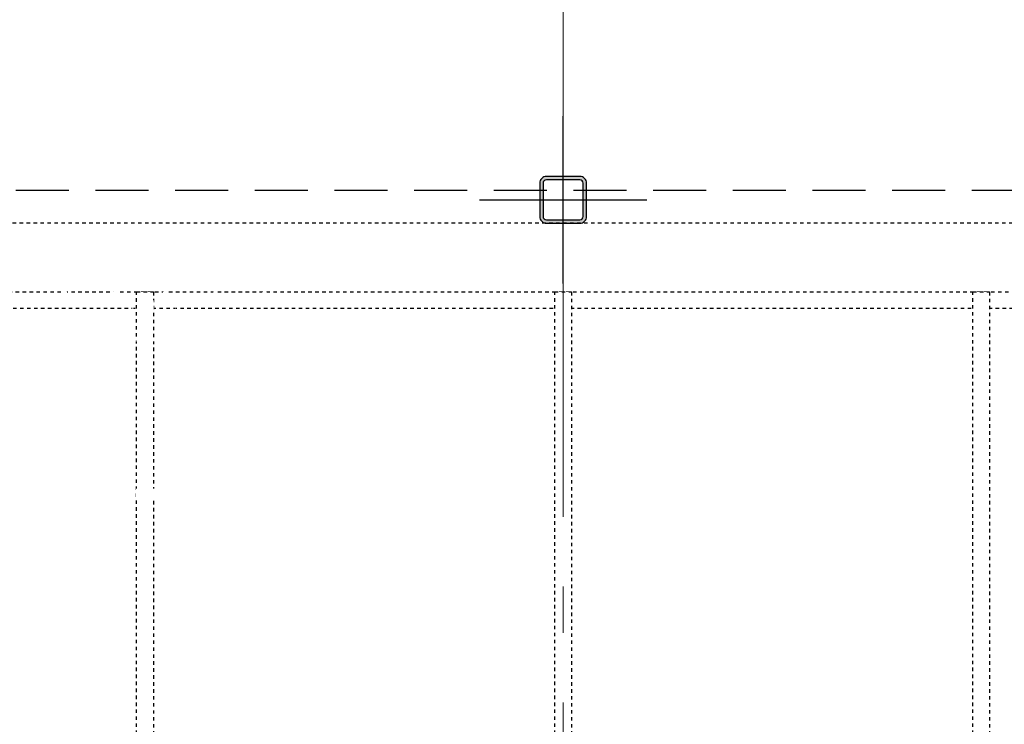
# Model space of a CAD drawing. Header units: millimetres. Extents: x -38031 to 123247, y -16330 to 129979.
# Tile 144 of 148: x 56485 to 59429, y 27953 to 30058. Entities that reach past the tile are written whole.
import ezdxf

# ---------------------------------------------------------------- set-up
doc = ezdxf.new("R2010")
doc.units = ezdxf.units.MM
doc.header["$LTSCALE"] = 50
for name, pattern in [('HIDDEN2', [4.7625, 3.175, -1.5875]), ('STYLE_01', [0.41664, 0.20828, -0.20836]), ('STYLE_11', [5, 3.888855, -0.416718, 0.277786, -0.416641])]:
    doc.linetypes.add(name, pattern=pattern)
for name, color, linetype in [('AL$1A---_ALGEMEEN', 8, 'Continuous'), ('AM$1A---_ARCERING', 8, 'Continuous'), ('BOUWKUNDIG', 8, 'Continuous'), ('EL6121--', 3, 'Continuous')]:
    doc.layers.add(name, color=color, linetype=linetype)
doc.layers.add('stramien', color=1, linetype='STYLE_11', lineweight=15)

# ---------------------------------------------------------------- blocks, each defined once
blk = doc.blocks.new('Group-36')
at = {"layer": 'AL$1A---_ALGEMEEN', "color": 0, "linetype": 'STYLE_01'}
blk.add_lwpolyline([(-13012, 670), (17489, 670), (17489, 620), (-13012, 620)], close=True, dxfattribs=at)
at = {"color": 0, "linetype": 'STYLE_01'}
for points in [[(474, 670), (524, 670), (524, -2630), (474, -2630)], [(1724, 670), (1774, 670), (1774, -2630), (1724, -2630)], [(2974, 670), (3024, 670), (3024, -2630), (2974, -2630)]]:
    blk.add_wipeout(points, dxfattribs=at).dxf.layer = 'AL$1A---_ALGEMEEN'
at = {"layer": 'AL$1A---_ALGEMEEN', "color": 0, "linetype": 'STYLE_01'}
for points in [[(474, 670), (524, 670), (524, -2630), (474, -2630)], [(1724, 670), (1774, 670), (1774, -2630), (1724, -2630)], [(2974, 670), (3024, 670), (3024, -2630), (2974, -2630)]]:
    blk.add_lwpolyline(points, close=True, dxfattribs=at)
blk = doc.blocks.new('Group-37')
at = {"layer": 'AL$1A---_ALGEMEEN', "color": 0, "linetype": 'STYLE_01'}
blk.add_lwpolyline([(-32058.8, 13774.8), (13071.2, 13774.8), (13071.2, 874.8), (-32058.8, 874.8)], close=True, dxfattribs=at)
blk = doc.blocks.new('Group-38')
at = {"layer": 'AL$1A---_ALGEMEEN', "color": 0}
for name in ['Group-37', 'Group-36']:
    blk.add_blockref(name, (0, 0), dxfattribs=at)
blk = doc.blocks.new('sk-141')
at = {"layer": 'AM$1A---_ARCERING', "linetype": 'Continuous', "lineweight": 0}
h = blk.add_hatch(color=256, dxfattribs=at)
edge = h.paths.add_edge_path()
edge.add_line((-50, -70), (50, -70))
edge.add_arc((50, -50), 20, 270, 360)
edge.add_line((70, -50), (70, 50))
edge.add_arc((50, 50), 20, 0, 90)
edge.add_line((50, 70), (-50, 70))
edge.add_arc((-50, 50), 20, 90, 180)
edge.add_line((-70, 50), (-70, -50))
edge.add_arc((-50, -50), 20, 180, 270)
edge = h.paths.add_edge_path(flags=16)
edge.add_line((-50, -60), (50, -60))
edge.add_arc((50, -50), 10, 270, 360)
edge.add_line((60, -50), (60, 50))
edge.add_arc((50, 50), 10, 0, 90)
edge.add_line((50, 60), (-50, 60))
edge.add_arc((-50, 50), 10, 90, 180)
edge.add_line((-60, 50), (-60, -50))
edge.add_arc((-50, -50), 10, 180, 270)
at = {"layer": 'AL$1A---_ALGEMEEN', "color": 0}
for p, q in [((0, 250), (0, -250)), ((-250, 0), (250, 0))]:
    blk.add_line(p, q, dxfattribs=at)
at = {"layer": 'AL$1A---_ALGEMEEN', "color": 0, "flags": 128}
blk.add_lwpolyline([(-50, -70), (50, -70, 0.414214), (70, -50), (70, 50, 0.414214), (50, 70), (-50, 70, 0.414214), (-70, 50), (-70, -50, 0.414214), (-50, -70, 0.414214)], format="xyb", dxfattribs=at)
blk.add_lwpolyline([(-50, -60), (50, -60, 0.414214), (60, -50), (60, 50, 0.414214), (50, 60), (-50, 60, 0.414214), (-60, 50), (-60, -50, 0.414214)], format="xyb", close=True, dxfattribs=at)
blk = doc.blocks.new('200254 W 210 11-06-2007')
for points in [[(20421.2, 4134.7), (20422.6, 4134.7), (20422.6, 4131.5), (20421.2, 4131.5)], [(20624.9, 4137.2), (20624.9, 4112.8), (20623.5, 4112.8), (20623.5, 4138.6), (20625.3, 4138.6), (20625.3, 4137.2)], [(20661.4, 4137.2), (20660, 4137.2), (20660, 4112.8), (20661.4, 4112.8)], [(20679.5, 4137.2), (20678.1, 4137.2), (20678.1, 4112.8), (20679.5, 4112.8)], [(20697.7, 4137.2), (20696.3, 4137.2), (20696.3, 4112.8), (20697.7, 4112.8)], [(20372.7, 4077.4), (20397.3, 4103.3), (20395.5, 4105), (20371.7, 4079.9), (20346.4, 4079.9), (20346.4, 4077.4)], [(20426.4, 3942.3), (20428, 3942.3), (20428, 3939.3), (20426.4, 3939.3)]]:
    blk.add_wipeout(points).dxf.layer = 'AL$1A---_ALGEMEEN'
at = {"linetype": 'Continuous'}
for points in [[(20611.3, 3180), (20605.2, 3179.4), (20605.2, 3059.4), (20611.3, 3060)], [(20536.1, 3051.5), (20542.1, 3052.1), (20542.1, 3172.2), (20536.1, 3171.6)]]:
    blk.add_wipeout(points, dxfattribs=at).dxf.layer = 'AL$1A---_ALGEMEEN'
for points in [[(20456.9, 4169.6), (20414.8, 4125.3), (20416.6, 4123.5), (20459.4, 4168.6), (20459.4, 4193.9), (20456.9, 4193.9)], [(20415.9, 3942.3), (20417.4, 3942.3), (20417.4, 3939.3), (20415.9, 3939.3)], [(20609.4, 3179.3), (20608.2, 3179.3), (20608.2, 3115.3), (20609.4, 3115.3)], [(20537.9, 3107.5), (20539.1, 3107.5), (20539.1, 3171.5), (20537.9, 3171.5)]]:
    blk.add_wipeout(points).dxf.layer = 'AL$1A---_ALGEMEEN'
at = {"lineweight": 30}
blk.add_wipeout([(20417.4, 4193.9), (20418.8, 4193.9), (20418.8, 4164.3), (20417.4, 4164.3)], dxfattribs=at).dxf.layer = 'AL$1A---_ALGEMEEN'
blk.add_wipeout([(20541.4, 3177.2), (20604, 3184.2), (20604.6, 3179.3), (20542, 3172.2)]).dxf.layer = 'AL$1A---_ALGEMEEN'
blk.add_wipeout([(20442.9, 4191.7), (20442.9, 4193.7), (20440.9, 4193.7), (20424.7, 4193.7), (20422.7, 4193.7), (20422.7, 4191.7)]).dxf.layer = 'AL$1A---_ALGEMEEN'
at = {"layer": 'AL$1A---_ALGEMEEN'}
blk.add_blockref('Group-38', (20162, 3587.4), dxfattribs=at)
at = {"layer": 'stramien', "ltscale": 10}
blk.add_line((21911, -38914.6), (21911, 22365.4), dxfattribs=at)
at = {"layer": 'AL$1A---_ALGEMEEN', "rotation": 90}
blk.add_blockref('sk-141', (21911, 4532.4), dxfattribs=at)
at = {"linetype": 'Continuous'}
for points in [[(20507.2, 4282.2), (20507.2, 4281.5), (20507.1, 4280.8), (20506.9, 4280.1), (20506.7, 4279.5), (20506.4, 4278.9), (20506.1, 4278.3), (20505.7, 4277.7), (20505.2, 4277.2), (20504.7, 4276.8), (20504.1, 4276.4), (20503.5, 4276), (20502.9, 4275.7), (20502.3, 4275.5), (20501.6, 4275.3), (20500.9, 4275.2), (20500.2, 4275.2), (20499.6, 4275.2), (20498.9, 4275.3), (20498.2, 4275.5), (20497.6, 4275.7), (20496.9, 4276), (20496.4, 4276.4), (20495.8, 4276.8), (20495.3, 4277.2), (20494.8, 4277.7), (20494.4, 4278.3), (20494.1, 4278.9), (20493.8, 4279.5), (20493.6, 4280.1), (20493.4, 4280.8), (20493.3, 4281.5), (20493.2, 4282.2), (20493.3, 4282.9), (20493.4, 4283.5), (20493.6, 4284.2), (20493.8, 4284.9), (20494.1, 4285.5), (20494.4, 4286.1), (20494.8, 4286.6), (20495.3, 4287.1), (20495.8, 4287.6), (20496.4, 4288), (20496.9, 4288.4), (20497.6, 4288.6), (20498.2, 4288.9), (20498.9, 4289), (20499.6, 4289.1), (20500.2, 4289.2), (20500.9, 4289.1), (20501.6, 4289), (20502.3, 4288.9), (20502.9, 4288.6), (20503.5, 4288.4), (20504.1, 4288), (20504.7, 4287.6), (20505.2, 4287.1), (20505.7, 4286.6), (20506.1, 4286.1), (20506.4, 4285.5), (20506.7, 4284.9), (20506.9, 4284.2), (20507.1, 4283.5), (20507.2, 4282.9)], [(20428.5, 4253.6), (20428.5, 4252.9), (20428.4, 4252.2), (20428.2, 4251.6), (20428, 4250.9), (20427.7, 4250.3), (20427.4, 4249.7), (20427, 4249.2), (20426.5, 4248.6), (20426, 4248.2), (20425.4, 4247.8), (20424.8, 4247.4), (20424.2, 4247.1), (20423.6, 4246.9), (20422.9, 4246.7), (20422.2, 4246.6), (20421.5, 4246.6), (20420.9, 4246.6), (20420.2, 4246.7), (20419.5, 4246.9), (20418.9, 4247.1), (20418.2, 4247.4), (20417.7, 4247.8), (20417.1, 4248.2), (20416.6, 4248.6), (20416.1, 4249.2), (20415.7, 4249.7), (20415.4, 4250.3), (20415.1, 4250.9), (20414.9, 4251.6), (20414.7, 4252.2), (20414.6, 4252.9), (20414.5, 4253.6), (20414.6, 4254.3), (20414.7, 4255), (20414.9, 4255.6), (20415.1, 4256.3), (20415.4, 4256.9), (20415.7, 4257.5), (20416.1, 4258), (20416.6, 4258.5), (20417.1, 4259), (20417.7, 4259.4), (20418.2, 4259.8), (20418.9, 4260.1), (20419.5, 4260.3), (20420.2, 4260.5), (20420.9, 4260.6), (20421.5, 4260.6), (20422.2, 4260.6), (20422.9, 4260.5), (20423.6, 4260.3), (20424.2, 4260.1), (20424.8, 4259.8), (20425.4, 4259.4), (20426, 4259), (20426.5, 4258.5), (20427, 4258), (20427.4, 4257.5), (20427.7, 4256.9), (20428, 4256.3), (20428.2, 4255.6), (20428.4, 4255), (20428.5, 4254.3)], [(20878.5, 4253.6), (20878.5, 4252.9), (20878.4, 4252.2), (20878.2, 4251.6), (20878, 4250.9), (20877.7, 4250.3), (20877.4, 4249.7), (20877, 4249.2), (20876.5, 4248.6), (20876, 4248.2), (20875.4, 4247.8), (20874.8, 4247.4), (20874.2, 4247.1), (20873.6, 4246.9), (20872.9, 4246.7), (20872.2, 4246.6), (20871.5, 4246.6), (20870.9, 4246.6), (20870.2, 4246.7), (20869.5, 4246.9), (20868.9, 4247.1), (20868.2, 4247.4), (20867.7, 4247.8), (20867.1, 4248.2), (20866.6, 4248.6), (20866.1, 4249.2), (20865.7, 4249.7), (20865.4, 4250.3), (20865.1, 4250.9), (20864.9, 4251.6), (20864.7, 4252.2), (20864.6, 4252.9), (20864.5, 4253.6), (20864.6, 4254.3), (20864.7, 4255), (20864.9, 4255.6), (20865.1, 4256.3), (20865.4, 4256.9), (20865.7, 4257.5), (20866.1, 4258), (20866.6, 4258.5), (20867.1, 4259), (20867.7, 4259.4), (20868.2, 4259.8), (20868.9, 4260.1), (20869.5, 4260.3), (20870.2, 4260.5), (20870.9, 4260.6), (20871.5, 4260.6), (20872.2, 4260.6), (20872.9, 4260.5), (20873.6, 4260.3), (20874.2, 4260.1), (20874.8, 4259.8), (20875.4, 4259.4), (20876, 4259), (20876.5, 4258.5), (20877, 4258), (20877.4, 4257.5), (20877.7, 4256.9), (20878, 4256.3), (20878.2, 4255.6), (20878.4, 4255), (20878.5, 4254.3)], [(21025.4, 4253.6), (21025.4, 4252.9), (21025.3, 4252.2), (21025.1, 4251.6), (21024.9, 4250.9), (21024.6, 4250.3), (21024.3, 4249.7), (21023.9, 4249.2), (21023.4, 4248.6), (21022.9, 4248.2), (21022.3, 4247.8), (21021.7, 4247.4), (21021.1, 4247.1), (21020.5, 4246.9), (21019.8, 4246.7), (21019.1, 4246.6), (21018.4, 4246.6), (21017.8, 4246.6), (21017.1, 4246.7), (21016.4, 4246.9), (21015.8, 4247.1), (21015.1, 4247.4), (21014.6, 4247.8), (21014, 4248.2), (21013.5, 4248.6), (21013, 4249.2), (21012.6, 4249.7), (21012.3, 4250.3), (21012, 4250.9), (21011.8, 4251.6), (21011.6, 4252.2), (21011.5, 4252.9), (21011.4, 4253.6), (21011.5, 4254.3), (21011.6, 4255), (21011.8, 4255.6), (21012, 4256.3), (21012.3, 4256.9), (21012.6, 4257.5), (21013, 4258), (21013.5, 4258.5), (21014, 4259), (21014.6, 4259.4), (21015.1, 4259.8), (21015.8, 4260.1), (21016.4, 4260.3), (21017.1, 4260.5), (21017.8, 4260.6), (21018.4, 4260.6), (21019.1, 4260.6), (21019.8, 4260.5), (21020.5, 4260.3), (21021.1, 4260.1), (21021.7, 4259.8), (21022.3, 4259.4), (21022.9, 4259), (21023.4, 4258.5), (21023.9, 4258), (21024.3, 4257.5), (21024.6, 4256.9), (21024.9, 4256.3), (21025.1, 4255.6), (21025.3, 4255), (21025.4, 4254.3)]]:
    blk.add_wipeout(points, dxfattribs=at).dxf.layer = 'AL$1A---_ALGEMEEN'
for points in [[(20623.5, 4197.9), (20626, 4197.9), (20626, 4232.5), (20623.5, 4232.5)], [(20661.8, 4197.9), (20661.8, 4232.5), (20659.3, 4232.5), (20659.3, 4197.9)], [(20686.2, 4197.9), (20687.6, 4197.9), (20687.6, 4232.5), (20686.2, 4232.5)], [(20752.1, 4197.9), (20752.1, 4232.5), (20750.7, 4232.5), (20750.7, 4197.9)], [(20783.9, 4197.9), (20783.9, 4232.5), (20782.5, 4232.5), (20782.5, 4197.9)], [(20287.7, 4191.9), (20287.7, 4166.6), (20289.1, 4166.6), (20289.1, 4191.9)], [(20305.7, 4191.9), (20307.7, 4191.9), (20307.7, 4138.7), (20305.7, 4138.7)], [(20714.4, 4188.7), (20717.4, 4188.7), (20717.4, 4112.8), (20714.4, 4112.8)], [(21024.2, 4190.8), (21022, 4190.8), (21022, 4158.4), (21024.2, 4158.4)], [(20324.3, 4166.8), (20324.3, 4168.2), (20327.2, 4168.2), (20327.4, 4168.2), (20327.4, 4166.8)], [(20328.4, 4140.7), (20343.9, 4140.7), (20343.9, 4138.7), (20328.4, 4138.7)], [(20606.8, 4133.6), (20605.4, 4133.6), (20605.4, 4112.8), (20606.8, 4112.8)], [(20660.2, 4137.2), (20660.2, 4137.2), (20660.6, 4137.2), (20660.6, 4137.2), (20661, 4137.2), (20661, 4137.2), (20661.2, 4137.2), (20661.4, 4137.2), (20661.4, 4138.6), (20659.8, 4138.6), (20659.8, 4137.2)], [(20678.4, 4137.2), (20678.5, 4137.2), (20678.8, 4137.2), (20678.8, 4137.2), (20679.2, 4137.2), (20679.2, 4137.2), (20679.3, 4137.2), (20679.6, 4137.2), (20679.6, 4138.6), (20678.1, 4138.6), (20678.1, 4137.2)], [(20696.6, 4137.2), (20696.6, 4137.2), (20697, 4137.2), (20697, 4137.2), (20697.4, 4137.2), (20697.4, 4137.2), (20697.5, 4137.2), (20697.8, 4137.2), (20697.8, 4138.6), (20696.2, 4138.6), (20696.2, 4137.2)], [(20569.9, 4117), (20587.2, 4117), (20587.2, 4112.8), (20569.9, 4112.8)], [(20765.4, 4112.8), (20768.4, 4112.8), (20768.4, 4118.8), (20765.4, 4118.8)], [(20343.9, 3942.3), (20346.4, 3942.3), (20346.4, 4054.4), (20343.9, 4054.4)], [(20824.4, 4007.3), (20824.4, 3948.3), (20822.4, 3948.3), (20822.4, 4007.3)], [(20921.1, 4007.3), (20921.1, 3948.3), (20919.1, 3948.3), (20919.1, 4007.3)], [(20520.3, 3942.3), (20520.3, 3915.1), (20517.3, 3915.1), (20517.3, 3939.3), (20490.9, 3939.3), (20490.9, 3942.3)], [(20567.4, 3942.3), (20559.5, 3942.3), (20559.5, 3939.3), (20567.4, 3939.3)], [(20517.3, 3873.8), (20520.3, 3873.8), (20520.3, 3866.1), (20517.3, 3866.1)], [(21024.2, 3883.3), (21046.2, 3883.3), (21046.2, 3879.3), (21024.2, 3879.3)], [(20520.3, 3689.7), (20534.3, 3689.7), (20534.3, 3692.7), (20520.3, 3692.7)], [(20633.9, 3636.4), (20697.8, 3636.4), (20697.8, 3669.2), (20633.9, 3669.2)], [(20511.9, 3621.4), (20511.9, 3602.8), (20514.2, 3602.8), (20514.2, 3621.4)], [(21024.2, 3638.7), (21022, 3638.7), (21022, 3561.6), (21024.2, 3561.6)], [(20512.5, 3533.9), (20496.9, 3533.9), (20496.9, 3531.7), (20514.2, 3531.7), (20514.2, 3533.9)], [(21022, 3321.7), (21022, 3278.7), (21024.2, 3278.7), (21024.2, 3321.7)], [(20667.7, 3006.7), (20712.8, 3006.7), (20712.8, 3014), (20667.7, 3014)]]:
    blk.add_wipeout(points).dxf.layer = 'AL$1A---_ALGEMEEN'
blk.add_wipeout([(20485.2, 4282.2), (20485.2, 4281.5), (20485.1, 4280.8), (20484.9, 4280.1), (20484.7, 4279.5), (20484.4, 4278.9), (20484.1, 4278.3), (20483.7, 4277.7), (20483.2, 4277.2), (20482.7, 4276.8), (20482.1, 4276.4), (20481.5, 4276), (20480.9, 4275.7), (20480.3, 4275.5), (20479.6, 4275.3), (20478.9, 4275.2), (20478.2, 4275.2), (20477.6, 4275.2), (20476.9, 4275.3), (20476.2, 4275.5), (20475.6, 4275.7), (20474.9, 4276), (20474.4, 4276.4), (20473.8, 4276.8), (20473.3, 4277.2), (20472.8, 4277.7), (20472.4, 4278.3), (20472.1, 4278.9), (20471.8, 4279.5), (20471.6, 4280.1), (20471.4, 4280.8), (20471.3, 4281.5), (20471.2, 4282.2), (20471.3, 4282.9), (20471.4, 4283.5), (20471.6, 4284.2), (20471.8, 4284.9), (20472.1, 4285.5), (20472.4, 4286.1), (20472.8, 4286.6), (20473.3, 4287.1), (20473.8, 4287.6), (20474.4, 4288), (20474.9, 4288.4), (20475.6, 4288.6), (20476.2, 4288.9), (20476.9, 4289), (20477.6, 4289.1), (20478.2, 4289.2), (20478.9, 4289.1), (20479.6, 4289), (20480.3, 4288.9), (20480.9, 4288.6), (20481.5, 4288.4), (20482.1, 4288), (20482.7, 4287.6), (20483.2, 4287.1), (20483.7, 4286.6), (20484.1, 4286.1), (20484.4, 4285.5), (20484.7, 4284.9), (20484.9, 4284.2), (20485.1, 4283.5), (20485.2, 4282.9)], dxfattribs=at).dxf.layer = 'AL$1A---_ALGEMEEN'
for points in [[(20571.5, 4231.9), (20623.5, 4231.9), (20623.5, 4229.9), (20571.5, 4229.9)], [(20719.4, 4197.9), (20719.4, 4232.5), (20718, 4232.5), (20718, 4197.9)], [(20343.9, 4075.1), (20343.9, 4193.9), (20346.4, 4193.9), (20346.4, 4075.1)], [(20765.4, 4188.7), (20765.4, 4139.4), (20768.4, 4139.4), (20768.4, 4188.7)], [(21024.5, 4188.5), (21044, 4188.5), (21044, 4190.8), (21024.5, 4190.8)], [(20567.4, 4155.3), (20569.9, 4155.3), (20569.9, 4109.8), (20567.4, 4109.8)], [(20606.8, 4135), (20606.8, 4133.6), (20605.3, 4133.6), (20605.3, 4135)], [(20588.6, 4117), (20605.4, 4117), (20605.4, 4112.8), (20588.6, 4112.8)], [(20343.9, 4054.4), (20311.7, 4054.4), (20311.7, 4051.9), (20343.9, 4051.9)], [(20340.9, 3942.3), (20353, 3942.3), (20353, 3939.3), (20340.9, 3939.3)], [(20511.9, 3936.2), (20511.9, 3914.3), (20514.2, 3914.3), (20514.2, 3936.2)], [(21024.2, 3887.3), (21046.2, 3887.3), (21046.2, 3883.3), (21024.2, 3883.3)], [(20511.9, 3867.1), (20514.2, 3867.1), (20514.2, 3874.6), (20511.9, 3874.6)], [(20533.4, 3695.1), (20534.3, 3695.1), (20534.3, 3692.7), (20533.4, 3692.7)], [(20520.3, 3621.4), (20517.3, 3621.4), (20517.3, 3594.1), (20520.3, 3594.1)], [(21014.5, 3634.4), (21014.5, 3561.6), (21016.7, 3561.6), (21016.7, 3634.4)], [(20514.2, 3533.9), (20514.2, 3555.8), (20511.9, 3555.8), (20511.9, 3533.9)], [(21017.1, 3233.1), (21016.8, 3235.4), (21022, 3235.9), (21022, 3278.7), (21024.2, 3278.7), (21024.2, 3234.7), (21024.2, 3234.7), (21024.2, 3233.9)]]:
    blk.add_wipeout(points).dxf.layer = 'AL$1A---_ALGEMEEN'
for points in [[(20578.5, 4253.6), (20578.5, 4252.9), (20578.4, 4252.2), (20578.2, 4251.6), (20578, 4250.9), (20577.7, 4250.3), (20577.4, 4249.7), (20577, 4249.2), (20576.5, 4248.6), (20576, 4248.2), (20575.4, 4247.8), (20574.8, 4247.4), (20574.2, 4247.1), (20573.6, 4246.9), (20572.9, 4246.7), (20572.2, 4246.6), (20571.5, 4246.6), (20570.9, 4246.6), (20570.2, 4246.7), (20569.5, 4246.9), (20568.9, 4247.1), (20568.2, 4247.4), (20567.7, 4247.8), (20567.1, 4248.2), (20566.6, 4248.6), (20566.1, 4249.2), (20565.7, 4249.7), (20565.4, 4250.3), (20565.1, 4250.9), (20564.9, 4251.6), (20564.7, 4252.2), (20564.6, 4252.9), (20564.5, 4253.6), (20564.6, 4254.3), (20564.7, 4255), (20564.9, 4255.6), (20565.1, 4256.3), (20565.4, 4256.9), (20565.7, 4257.5), (20566.1, 4258), (20566.6, 4258.5), (20567.1, 4259), (20567.7, 4259.4), (20568.2, 4259.8), (20568.9, 4260.1), (20569.5, 4260.3), (20570.2, 4260.5), (20570.9, 4260.6), (20571.5, 4260.6), (20572.2, 4260.6), (20572.9, 4260.5), (20573.6, 4260.3), (20574.2, 4260.1), (20574.8, 4259.8), (20575.4, 4259.4), (20576, 4259), (20576.5, 4258.5), (20577, 4258), (20577.4, 4257.5), (20577.7, 4256.9), (20578, 4256.3), (20578.2, 4255.6), (20578.4, 4255), (20578.5, 4254.3)], [(20728.5, 4253.6), (20728.5, 4252.9), (20728.4, 4252.2), (20728.2, 4251.6), (20728, 4250.9), (20727.7, 4250.3), (20727.4, 4249.7), (20727, 4249.2), (20726.5, 4248.6), (20726, 4248.2), (20725.4, 4247.8), (20724.8, 4247.4), (20724.2, 4247.1), (20723.6, 4246.9), (20722.9, 4246.7), (20722.2, 4246.6), (20721.5, 4246.6), (20720.9, 4246.6), (20720.2, 4246.7), (20719.5, 4246.9), (20718.9, 4247.1), (20718.2, 4247.4), (20717.7, 4247.8), (20717.1, 4248.2), (20716.6, 4248.6), (20716.1, 4249.2), (20715.7, 4249.7), (20715.4, 4250.3), (20715.1, 4250.9), (20714.9, 4251.6), (20714.7, 4252.2), (20714.6, 4252.9), (20714.5, 4253.6), (20714.6, 4254.3), (20714.7, 4255), (20714.9, 4255.6), (20715.1, 4256.3), (20715.4, 4256.9), (20715.7, 4257.5), (20716.1, 4258), (20716.6, 4258.5), (20717.1, 4259), (20717.7, 4259.4), (20718.2, 4259.8), (20718.9, 4260.1), (20719.5, 4260.3), (20720.2, 4260.5), (20720.9, 4260.6), (20721.5, 4260.6), (20722.2, 4260.6), (20722.9, 4260.5), (20723.6, 4260.3), (20724.2, 4260.1), (20724.8, 4259.8), (20725.4, 4259.4), (20726, 4259), (20726.5, 4258.5), (20727, 4258), (20727.4, 4257.5), (20727.7, 4256.9), (20728, 4256.3), (20728.2, 4255.6), (20728.4, 4255), (20728.5, 4254.3)]]:
    blk.add_wipeout(points, dxfattribs=at).dxf.layer = 'AL$1A---_ALGEMEEN'
for points in [[(20307.7, 4189.2), (20343.9, 4189.2), (20343.9, 4187.8), (20307.7, 4187.8)], [(21015.8, 4188.8), (21015.8, 4163.3), (21018.8, 4163.3), (21018.8, 4188.8)], [(20588.6, 4133.6), (20587.2, 4133.6), (20587.2, 4112.8), (20588.6, 4112.8)], [(20606.8, 4117), (20623.5, 4117), (20623.5, 4112.8), (20606.8, 4112.8)], [(20341.7, 4051.9), (20340.3, 4051.9), (20340.3, 4034.3), (20343.9, 4034.3), (20343.9, 4035.7), (20341.7, 4035.7)], [(21024.2, 3891.3), (21046.2, 3891.3), (21046.2, 3887.3), (21024.2, 3887.3)], [(20511.9, 3865.1), (20511.9, 3846.4), (20514.2, 3846.4), (20514.2, 3865.1)], [(20534.3, 3695.9), (20534.7, 3695.9), (20534.7, 3692.2), (20534.3, 3692.2)], [(20511.9, 3600.8), (20511.9, 3593.3), (20514.2, 3593.3), (20514.2, 3600.8)], [(20520.3, 3534.7), (20567.4, 3534.7), (20567.4, 3531.7), (20520.3, 3531.7)]]:
    blk.add_wipeout(points).dxf.layer = 'AL$1A---_ALGEMEEN'
blk.add_wipeout([(20582.8, 4280), (20582.8, 4279.3), (20582.7, 4278.6), (20582.5, 4277.9), (20582.3, 4277.3), (20582, 4276.7), (20581.7, 4276.1), (20581.3, 4275.5), (20580.8, 4275), (20580.3, 4274.6), (20579.7, 4274.2), (20579.1, 4273.8), (20578.5, 4273.5), (20577.9, 4273.3), (20577.2, 4273.1), (20576.5, 4273), (20575.8, 4273), (20575.2, 4273), (20574.5, 4273.1), (20573.8, 4273.3), (20573.2, 4273.5), (20572.5, 4273.8), (20572, 4274.2), (20571.4, 4274.6), (20570.9, 4275), (20570.4, 4275.5), (20570, 4276.1), (20569.7, 4276.7), (20569.4, 4277.3), (20569.2, 4277.9), (20569, 4278.6), (20568.9, 4279.3), (20568.8, 4280), (20568.9, 4280.7), (20569, 4281.3), (20569.2, 4282), (20569.4, 4282.7), (20569.7, 4283.3), (20570, 4283.9), (20570.4, 4284.4), (20570.9, 4284.9), (20571.4, 4285.4), (20572, 4285.8), (20572.5, 4286.2), (20573.2, 4286.4), (20573.8, 4286.7), (20574.5, 4286.8), (20575.2, 4286.9), (20575.8, 4287), (20576.5, 4286.9), (20577.2, 4286.8), (20577.9, 4286.7), (20578.5, 4286.4), (20579.1, 4286.2), (20579.7, 4285.8), (20580.3, 4285.4), (20580.8, 4284.9), (20581.3, 4284.4), (20581.7, 4283.9), (20582, 4283.3), (20582.3, 4282.7), (20582.5, 4282), (20582.7, 4281.3), (20582.8, 4280.7)], dxfattribs=at).dxf.layer = 'AL$1A---_ALGEMEEN'
for points in [[(20298.9, 4183.7), (20298.9, 4183.6), (20298.8, 4183.4), (20298.8, 4183.3), (20298.7, 4183.1), (20298.7, 4183), (20298.6, 4182.9), (20298.5, 4182.7), (20298.4, 4182.6), (20298.3, 4182.5), (20298.2, 4182.4), (20298, 4182.3), (20297.9, 4182.3), (20297.7, 4182.2), (20297.6, 4182.2), (20297.4, 4182.2), (20297.3, 4182.2), (20297.1, 4182.2), (20297, 4182.2), (20296.8, 4182.2), (20296.7, 4182.3), (20296.5, 4182.3), (20296.4, 4182.4), (20296.3, 4182.5), (20296.1, 4182.6), (20296, 4182.7), (20296, 4182.9), (20295.9, 4183), (20295.8, 4183.1), (20295.8, 4183.3), (20295.7, 4183.4), (20295.7, 4183.6), (20295.7, 4183.7), (20295.7, 4183.9), (20295.7, 4184.1), (20295.8, 4184.2), (20295.8, 4184.4), (20295.9, 4184.5), (20296, 4184.6), (20296, 4184.8), (20296.1, 4184.9), (20296.3, 4185), (20296.4, 4185.1), (20296.5, 4185.1), (20296.7, 4185.2), (20296.8, 4185.3), (20297, 4185.3), (20297.1, 4185.3), (20297.3, 4185.3), (20297.4, 4185.3), (20297.6, 4185.3), (20297.7, 4185.3), (20297.9, 4185.2), (20298, 4185.1), (20298.2, 4185.1), (20298.3, 4185), (20298.4, 4184.9), (20298.5, 4184.8), (20298.6, 4184.6), (20298.7, 4184.5), (20298.7, 4184.4), (20298.8, 4184.2), (20298.8, 4184.1), (20298.9, 4183.9)], [(20325.1, 4191.9), (20326.5, 4191.9), (20326.5, 4168.2), (20325.1, 4168.2)], [(20586.6, 4135), (20586.6, 4133.6), (20588.6, 4133.6), (20588.6, 4135)], [(20569.9, 4112.8), (20768.4, 4112.8), (20768.4, 4109.8), (20569.9, 4109.8)], [(21024.2, 3895.3), (21046.2, 3895.3), (21046.2, 3891.3), (21024.2, 3891.3)], [(20518.1, 3866.1), (20520.3, 3866.1), (20520.3, 3846.4), (20518.1, 3846.4)], [(20521.2, 3694.9), (20515.9, 3694.9), (20515.9, 3697.4), (20517.9, 3697.4), (20517.9, 3695.5), (20521.2, 3695.5)], [(20574.6, 3525.5), (20574.6, 3527.8), (20496.8, 3527.8), (20496.8, 3525.5)]]:
    blk.add_wipeout(points).dxf.layer = 'AL$1A---_ALGEMEEN'
for points in [[(21024.2, 3879.3), (21046.2, 3879.3), (21046.2, 3875.3), (21024.2, 3875.3)], [(20518.1, 3696.4), (20520.3, 3696.4), (20520.3, 3695.5), (20518.1, 3695.5)], [(20574.6, 3525.5), (20576.8, 3525.5), (20576.8, 3695.5), (20576.8, 3697.7), (20552.1, 3697.8), (20552.1, 3695.5), (20554.3, 3695.5), (20554.3, 3695.5), (20565.6, 3695.5), (20574.6, 3695.5)], [(20517.3, 3531.7), (20517.3, 3552.8), (20520.3, 3552.8), (20520.3, 3531.7)]]:
    blk.add_wipeout(points).dxf.layer = 'AL$1A---_ALGEMEEN'
for points in [[(21052.3, 3895.6), (21046.2, 3895.6), (21046.2, 3842.6), (21024.2, 3842.6), (21024.2, 3836.5), (21052.3, 3836.5)], [(20532.1, 3695.5), (20534.3, 3695.5), (20534.3, 3697.7), (20534.3, 3697.8), (20520.3, 3697.8), (20520.3, 3695.5)], [(20567.4, 3689.7), (20552.1, 3689.7), (20552.1, 3692.7), (20567.4, 3692.7)]]:
    blk.add_wipeout(points).dxf.layer = 'AL$1A---_ALGEMEEN'
for points in [[(21022, 3877.9), (21024.2, 3877.9), (21024.2, 3958.9), (21022, 3958.9)], [(21013.9, 3848.9), (21013.9, 3859.7), (21009, 3859.7), (21009, 3848.9)], [(21061.7, 3874.9), (21078.7, 3874.9), (21078.7, 3879.8), (21061.7, 3879.8)], [(20552.1, 3695.1), (20553, 3695.1), (20553, 3692.7), (20552.1, 3692.7)]]:
    blk.add_wipeout(points).dxf.layer = 'AL$1A---_ALGEMEEN'
for points in [[(21015.8, 3948.3), (21018.8, 3948.3), (21018.8, 3958.9), (21015.8, 3958.9)], [(20551.7, 3695.9), (20552.1, 3695.9), (20552.1, 3692.2), (20551.7, 3692.2)]]:
    blk.add_wipeout(points).dxf.layer = 'AL$1A---_ALGEMEEN'
blk.add_wipeout([(21014.5, 3939.5), (21014.5, 3877.9), (21016.7, 3877.9), (21016.7, 3939.5)]).dxf.layer = 'AL$1A---_ALGEMEEN'

msp = doc.modelspace()

# ---------------------------------------------------------------- block references
at = {"layer": 'BOUWKUNDIG'}
msp.add_blockref('200254 W 210 11-06-2007', (36199, 24987.6), dxfattribs=at)

# ---------------------------------------------------------------- next in the draw order: linework, layer by layer
at = {"layer": 'EL6121--', "color": 5, "linetype": 'HIDDEN2'}
msp.add_line((19564.5, 29548.4), (74129.8, 29548.4), dxfattribs=at)

doc.saveas('drawing.dxf')
